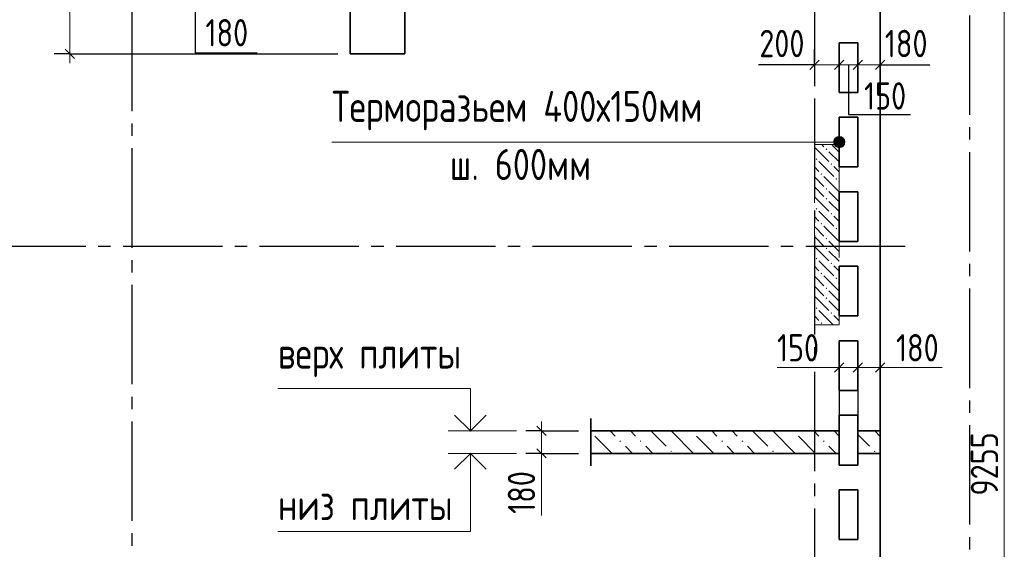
# Model space of a CAD drawing. Header units: millimetres. Extents: x 0 to 43617, y 0 to 59400.
# Tile 16 of 21: x 15421 to 23354, y 36591 to 40856. Entities that reach past the tile are written whole.
import ezdxf

# ---------------------------------------------------------------- set-up
doc = ezdxf.new("R2010")
doc.units = ezdxf.units.MM
doc.linetypes.add('______2', pattern=[270, 200, -70])
doc.linetypes.add('______5', pattern=[1100, 800, -100, 100, -100])
for name, color, linetype, lineweight in [('Standard', 7, 'Continuous', 25), ('Высотные отметки', 7, 'Continuous', 25), ('ЖБ Пилон', 180, 'Continuous', 25), ('Наложенное сечение', 7, 'Continuous', 25), ('Оси', 40, '______5', 18), ('Примечания', 7, 'Continuous', 25), ('Размерная выноска', 7, 'Continuous', 13)]:
    doc.layers.add(name, color=color, linetype=linetype, lineweight=lineweight)
doc.layers.add('ЖБ Перекрытие верхний уровень', color=7, linetype='Continuous', lineweight=25, true_color=0xe0e0ff)
doc.styles.add('GOST 2.304-81', font='txt')

msp = doc.modelspace()

# ---------------------------------------------------------------- hatches: boundary and pattern name
at = {"layer": 'ЖБ Пилон', "linetype": 'Continuous', "lineweight": 18, "transparency": 33554687}
for points in [[(21914.5, 39813.1), (21921, 39819.6), (21927.4, 39813.1), (21921, 39806.6)], [(21834.5, 39733.1), (21840.9, 39739.6), (21847.4, 39733.1), (21840.9, 39726.6)], [(21954.4, 39693.1), (21960.9, 39699.6), (21967.4, 39693.1), (21960.9, 39686.6)], [(21874.5, 39613.1), (21881, 39619.6), (21887.5, 39613.1), (21881, 39606.6)], [(21994.5, 39573.1), (22001, 39579.6), (22007.5, 39573.1), (22001, 39566.6)], [(21914.5, 39493.1), (21921, 39499.6), (21927.4, 39493.1), (21921, 39486.6)], [(21914.5, 39413.1), (21921, 39419.6), (21927.4, 39413.1), (21921, 39406.6)], [(21834.5, 39333.1), (21840.9, 39339.6), (21847.4, 39333.1), (21840.9, 39326.6)], [(21954.4, 39293.1), (21960.9, 39299.6), (21967.4, 39293.1), (21960.9, 39286.6)], [(21874.5, 39213.1), (21881, 39219.6), (21887.5, 39213.1), (21881, 39206.6)], [(21994.5, 39173.1), (22001, 39179.6), (22007.5, 39173.1), (22001, 39166.6)], [(21914.5, 39093.1), (21921, 39099.6), (21927.4, 39093.1), (21921, 39086.6)], [(21914.5, 39013.1), (21921, 39019.6), (21927.4, 39013.1), (21921, 39006.6)], [(21834.5, 38933.1), (21840.9, 38939.6), (21847.4, 38933.1), (21840.9, 38926.6)], [(21954.4, 38893.1), (21960.9, 38899.6), (21967.4, 38893.1), (21960.9, 38886.6)], [(21874.5, 38813.1), (21881, 38819.6), (21887.5, 38813.1), (21881, 38806.6)], [(21994.5, 38773.1), (22001, 38779.6), (22007.5, 38773.1), (22001, 38766.6)], [(21914.5, 38693.1), (21921, 38699.6), (21927.4, 38693.1), (21921, 38686.6)], [(21914.5, 38613.1), (21921, 38619.6), (21927.4, 38613.1), (21921, 38606.6)], [(21834.5, 38533.1), (21840.9, 38539.6), (21847.4, 38533.1), (21840.9, 38526.6)], [(21954.4, 38493.1), (21960.9, 38499.6), (21967.4, 38493.1), (21960.9, 38486.6)], [(21874.5, 38413.1), (21881, 38419.6), (21887.5, 38413.1), (21881, 38406.6)]]:
    msp.add_hatch(color=7, dxfattribs=at).paths.add_polyline_path(points, flags=16)
at = {"layer": 'Наложенное сечение', "linetype": 'Continuous', "lineweight": 13, "transparency": 33554687}
for points in [[(20833.9, 37537.6), (20827.6, 37544), (20840.3, 37544)], [(21653.9, 37537.6), (21647.6, 37544), (21660.3, 37544)], [(20259.9, 37455.6), (20253.4, 37462.1), (20259.9, 37468.6), (20266.4, 37462.1)], [(20423.9, 37455.6), (20417.4, 37462.1), (20423.9, 37468.6), (20430.5, 37462.1)], [(21079.9, 37455.6), (21073.4, 37462.1), (21079.9, 37468.6), (21086.5, 37462.1)], [(21244, 37455.6), (21237.4, 37462.1), (21244, 37468.6), (21250.5, 37462.1)], [(21900, 37455.6), (21893.4, 37462.1), (21900, 37468.6), (21906.5, 37462.1)], [(20669.9, 37373.6), (20663.4, 37380.1), (20669.9, 37386.6), (20676.4, 37380.1)], [(21489.9, 37373.6), (21483.4, 37380.1), (21489.9, 37386.6), (21496.4, 37380.1)], [(22309.9, 37373.6), (22303.4, 37380.1), (22309.9, 37386.6), (22316.4, 37380.1)]]:
    msp.add_hatch(color=7, dxfattribs=at).paths.add_polyline_path(points, flags=16)
at = {"layer": 'Примечания', "linetype": 'Continuous', "lineweight": 13, "transparency": 33554687}
for points in [[(21985.3, 39892.5), (22001.5, 39831.3), (22001.5, 39908.7)], [(22001.5, 39908.7), (22024, 39825), (22024, 39915)], [(22001.5, 39908.7), (22001.5, 39831.3), (22024, 39825)], [(22024, 39915), (22024, 39825), (22046.5, 39831.3)], [(22024, 39915), (22046.5, 39831.3), (22046.5, 39908.7)], [(22046.5, 39908.7), (22046.5, 39831.3), (22062.7, 39847.5)], [(22046.5, 39908.7), (22062.7, 39847.5), (22062.7, 39892.5)], [(21985.3, 39847.5), (21985.3, 39892.5), (21979, 39870)], [(21985.3, 39892.5), (21985.3, 39847.5), (22001.5, 39831.3)], [(22062.7, 39892.5), (22062.7, 39847.5), (22069, 39870)]]:
    msp.add_hatch(color=7, dxfattribs=at).paths.add_polyline_path(points)

# ---------------------------------------------------------------- linework, layer by layer
at = {"layer": 'Standard', "color": 7, "linetype": 'Continuous', "lineweight": 13, "transparency": 33554687}
for p, q in [((15824, 41840), (15824, 40580)), ((15824, 40580), (15824, 40505)), ((21824, 40492.8), (21749, 40492.8)), ((21824, 40492.8), (22024, 40492.8)), ((22024, 40492.8), (22174, 40492.8)), ((22174, 40492.8), (22354, 40492.8)), ((22354, 40492.8), (22429, 40492.8)), ((22024, 38054), (21949, 38054)), ((22024, 38054), (22174, 38054)), ((22174, 38054), (22354, 38054)), ((22354, 38054), (22429, 38054)), ((19624, 37544), (19624, 37619)), ((19624, 37544), (19624, 37364)), ((19624, 37364), (19624, 37289))]:
    msp.add_line(p, q, dxfattribs=at)
at = {"layer": 'Standard', "color": 7, "linetype": 'Continuous', "lineweight": 25, "transparency": 33554687}
for p, q in [((15786.5, 40617.5), (15861.5, 40542.5)), ((21786.5, 40455.3), (21861.5, 40530.3)), ((21986.5, 40455.3), (22061.5, 40530.3)), ((22136.5, 40455.3), (22211.5, 40530.3)), ((22316.5, 40455.3), (22391.5, 40530.3)), ((21986.5, 38016.5), (22061.5, 38091.5)), ((22136.5, 38016.5), (22211.5, 38091.5)), ((22316.5, 38016.5), (22391.5, 38091.5)), ((19586.5, 37581.5), (19661.5, 37506.5)), ((19586.5, 37401.5), (19661.5, 37326.5))]:
    msp.add_line(p, q, dxfattribs=at)
at = {"layer": 'Standard', "color": 251, "linetype": 'Continuous', "lineweight": -3, "true_color": 0x656565, "transparency": 33554687}
for p, q in [((21824, 40492.8), (21824, 40617.8)), ((22024, 40492.8), (22024, 40617.8)), ((22174, 40492.8), (22174, 40617.8)), ((22354, 40492.8), (22354, 40617.8)), ((15824, 40580), (15699, 40580)), ((15824, 40580), (15949, 40580)), ((15824, 40580), (17984, 40580)), ((21824, 40492.8), (21824, 40367.8)), ((22024, 40492.8), (22024, 40367.8)), ((22174, 40492.8), (22174, 40367.8)), ((22354, 40492.8), (22354, 40367.8)), ((22024, 38054), (22024, 38179)), ((22174, 38054), (22174, 38179)), ((22354, 38054), (22354, 38179)), ((22024, 38054), (22024, 37929)), ((22024, 38054), (22024, 37644)), ((22174, 38054), (22174, 37929)), ((22174, 38054), (22174, 37644)), ((22354, 38054), (22354, 37929)), ((22354, 38054), (22354, 37644)), ((19624, 37544), (19499, 37544)), ((19624, 37544), (19749, 37544)), ((19624, 37544), (19924, 37544)), ((19624, 37364), (19499, 37364)), ((19624, 37364), (19749, 37364)), ((19624, 37364), (19924, 37364))]:
    msp.add_line(p, q, dxfattribs=at)
at = {"layer": 'Standard', "color": 7, "linetype": 'Continuous', "lineweight": 13, "transparency": 33554687}
msp.add_lwpolyline([(23354, 41910), (23354, 36960.5), (23354, 36960.5), (23354, 32653)], dxfattribs=at)
at = {"layer": 'Высотные отметки', "color": 7, "linetype": 'Continuous', "lineweight": 13, "transparency": 33554687}
for p, q in [((19424, 37544), (18874, 37544)), ((19424, 37364), (18874, 37364))]:
    msp.add_line(p, q, dxfattribs=at)
for points in [[(19051.9, 37544), (19051.9, 37886.8), (17501.9, 37886.8)], [(19051.9, 37364), (19051.9, 36734.2), (17501.9, 36734.2)]]:
    msp.add_lwpolyline(points, dxfattribs=at)
at = {"layer": 'Высотные отметки', "color": 7, "linetype": 'Continuous', "lineweight": 35, "transparency": 33554687}
for points in [[(18924, 37671.9), (19051.9, 37544), (19179.9, 37671.9)], [(18924, 37236.1), (19051.9, 37364), (19179.9, 37236.1)]]:
    msp.add_lwpolyline(points, dxfattribs=at)
at = {"layer": 'ЖБ Перекрытие верхний уровень', "color": 7, "linetype": 'Continuous', "lineweight": 35, "transparency": 33554687}
for p, q in [((22354, 32653), (22354, 41910)), ((18084, 41840), (18084, 40580)), ((18524, 40580), (18524, 41840)), ((22024, 40270), (22024, 40670)), ((22024, 40670), (22174, 40670)), ((22174, 40670), (22174, 40270)), ((18084, 40580), (18524, 40580)), ((22174, 40270), (22024, 40270)), ((22024, 39670), (22024, 40070)), ((22024, 40070), (22174, 40070)), ((22174, 40070), (22174, 39670)), ((22174, 39670), (22024, 39670)), ((22024, 39470), (22174, 39470)), ((22024, 39070), (22024, 39470)), ((22174, 39470), (22174, 39070)), ((22174, 39070), (22024, 39070)), ((22024, 38470), (22024, 38870)), ((22024, 38870), (22174, 38870)), ((22174, 38870), (22174, 38470)), ((22174, 38470), (22024, 38470)), ((22024, 37870), (22024, 38270)), ((22024, 38270), (22174, 38270)), ((22174, 38270), (22174, 37870)), ((22174, 37870), (22024, 37870)), ((22024, 37270), (22024, 37670)), ((22024, 37670), (22174, 37670)), ((22174, 37670), (22174, 37270)), ((22174, 37270), (22024, 37270)), ((22024, 36670), (22024, 37070)), ((22024, 37070), (22174, 37070)), ((22174, 37070), (22174, 36670)), ((22174, 36670), (22024, 36670))]:
    msp.add_line(p, q, dxfattribs=at)
at = {"layer": 'ЖБ Пилон', "color": 253, "linetype": '______2', "lineweight": 13, "true_color": 0xa0a0a0, "transparency": 33554687}
for p, q in [((21824, 39849.8), (21824, 38399.8)), ((22024, 39849.8), (21824, 39849.8)), ((22024, 38399.8), (22024, 39849.8)), ((21824, 38399.8), (22024, 38399.8))]:
    msp.add_line(p, q, dxfattribs=at)
at = {"layer": 'ЖБ Пилон', "color": 9, "linetype": 'Continuous', "lineweight": 18, "true_color": 0xc7c7c7, "transparency": 33554687}
for p, q in [((21824, 39830.1), (21940.9, 39713.1)), ((21884.3, 39849.8), (21901, 39833.1)), ((21981, 39833.1), (21964.3, 39849.8)), ((22021, 39793.1), (21981, 39833.1)), ((21940.9, 39793.1), (22024, 39710.1)), ((21860.9, 39633.1), (21824, 39670.1)), ((21860.9, 39713.1), (21981, 39593.1)), ((21981, 39673.1), (22024, 39630.1)), ((21824, 39590.1), (21901, 39513.1)), ((21901, 39593.1), (22021, 39473.1)), ((21824, 39510.1), (21901, 39433.1)), ((22024, 39550.1), (22021, 39553.1)), ((21824, 39430.1), (21940.9, 39313.1)), ((21981, 39433.1), (21940.9, 39473.1)), ((22021, 39393.1), (21981, 39433.1)), ((21940.9, 39393.1), (22024, 39310.1)), ((21860.9, 39233.1), (21824, 39270.1)), ((21860.9, 39313.1), (21981, 39193.1)), ((21981, 39273.1), (22024, 39230.1)), ((21824, 39190.1), (21901, 39113.1)), ((21901, 39193.1), (22021, 39073.1)), ((21824, 39110.1), (21901, 39033.1)), ((22024, 39150.1), (22021, 39153.1)), ((21981, 39033.1), (21940.9, 39073.1)), ((22021, 38993.1), (21981, 39033.1)), ((21824, 39030.1), (21940.9, 38913.1)), ((21940.9, 38993.1), (22024, 38910.1)), ((21860.9, 38913.1), (21981, 38793.1)), ((21981, 38873.1), (22024, 38830.1)), ((21860.9, 38833.1), (21824, 38870.1)), ((21901, 38793.1), (22021, 38673.1)), ((21824, 38790.1), (21901, 38713.1)), ((22024, 38750.1), (22021, 38753.1)), ((21824, 38710.1), (21901, 38633.1)), ((21981, 38633.1), (21940.9, 38673.1)), ((21824, 38630.1), (21940.9, 38513.1)), ((21940.9, 38593.1), (22024, 38510.1)), ((22021, 38593.1), (21981, 38633.1)), ((21860.9, 38513.1), (21974.3, 38399.8)), ((21860.9, 38433.1), (21824, 38470.1)), ((21981, 38473.1), (22024, 38430.1))]:
    msp.add_line(p, q, dxfattribs=at)
at = {"layer": 'Наложенное сечение', "color": 7, "linetype": 'Continuous', "lineweight": 35, "transparency": 33554687}
msp.add_line((20024, 37644), (20024, 37264), dxfattribs=at)
at = {"layer": 'Наложенное сечение', "color": 7, "linetype": 'Continuous', "lineweight": 13, "transparency": 33554687}
for p, q in [((20178.1, 37544), (20218.9, 37503.1)), ((20382.9, 37503.1), (20342.1, 37544)), ((20506.1, 37544), (20628.9, 37421.1)), ((20670.1, 37544), (20850.1, 37364)), ((20998.1, 37544), (21038.9, 37503.1)), ((21202.9, 37503.1), (21162.1, 37544)), ((21326.1, 37544), (21449, 37421.1)), ((21490.1, 37544), (21670.1, 37364)), ((21818.1, 37544), (21858.9, 37503.1)), ((22022.9, 37503.1), (21982.1, 37544)), ((22310.1, 37544), (22354, 37500.1)), ((20194.1, 37364), (20054.9, 37503.1)), ((21014.1, 37364), (20874.9, 37503.1)), ((21834.1, 37364), (21694.9, 37503.1)), ((22174, 37516.1), (22269, 37421.1)), ((20024, 37370.1), (20030.1, 37364)), ((20300.9, 37421.1), (20358.1, 37364)), ((20464.9, 37421.1), (20522.1, 37364)), ((21120.9, 37421.1), (21178.1, 37364)), ((21284.9, 37421.1), (21342.1, 37364)), ((21940.9, 37421.1), (21998.1, 37364))]:
    msp.add_line(p, q, dxfattribs=at)
at = {"layer": 'Наложенное сечение', "color": 7, "linetype": 'Continuous', "lineweight": 35, "transparency": 33554687}
for points in [[(20024, 37544), (22024, 37544), (22024, 37364), (20024, 37364)], [(22174, 37544), (22354, 37544), (22354, 37364), (22174, 37364), (22174, 37544)]]:
    msp.add_lwpolyline(points, dxfattribs=at)
at = {"layer": 'Оси', "color": 8, "linetype": '______5', "lineweight": -3, "transparency": 33554687}
for p, q in [((21824, 57820), (21824, 7100)), ((16324, 57420), (16324, 7100)), ((23074, 50790), (23074, 7100)), ((22554, 39030), (4600, 39030))]:
    msp.add_line(p, q, dxfattribs=at)
at = {"layer": 'Примечания', "color": 7, "linetype": 'Continuous', "lineweight": 13, "transparency": 33554687}
for p, q in [((22024, 39915), (22024, 39915)), ((17936.3, 39870), (22024, 39870)), ((21979, 39870), (21979, 39870)), ((22024, 39825), (22024, 39825)), ((22069, 39870), (22069, 39870))]:
    msp.add_line(p, q, dxfattribs=at)
msp.add_circle((22024, 39870), 45, dxfattribs=at)
at = {"layer": 'Размерная выноска', "color": 7, "linetype": 'Continuous', "lineweight": 25, "transparency": 33554687}
for p, q in [((21824, 40492.8), (21374, 40492.8)), ((22354, 40492.8), (22754, 40492.8))]:
    msp.add_line(p, q, dxfattribs=at)
at = {"layer": 'Размерная выноска', "color": 7, "linetype": 'Continuous', "lineweight": 13, "transparency": 33554687}
for p, q in [((22024, 38054), (21524, 38054)), ((22354, 38054), (22854, 38054)), ((19624, 37364), (19624, 36864))]:
    msp.add_line(p, q, dxfattribs=at)
at = {"layer": 'Размерная выноска', "color": 7, "linetype": 'Continuous', "lineweight": 25, "transparency": 33554687}
for points in [[(16834, 40990), (16834, 40590), (17334, 40590)], [(22099, 40492.8), (22099, 40092.8), (22599, 40092.8)]]:
    msp.add_lwpolyline(points, dxfattribs=at)

# ---------------------------------------------------------------- texts
at = {"layer": 'Standard', "color": 7, "linetype": 'Continuous', "lineweight": 25, "transparency": 33554687, "char_height": 220, "attachment_point": 7, "style": 'GOST 2.304-81'}
for s, insert, width in [('180', (16917.8, 40640.8), 485.085), ('200', (21379.9, 40553.9), 531.967), ('180', (22391.5, 40553.9), 485.073), ('150', (22223.9, 40131.9), 469.509), ('150', (21522.4, 38104), 469.509), ('180', (22481.5, 38104), 485.079)]:
    msp.add_mtext(s, dxfattribs=dict(at, insert=insert, width=width))
at = {"layer": 'Standard', "color": 7, "linetype": 'Continuous', "lineweight": 25, "transparency": 33554687, "char_height": 220, "attachment_point": 7, "rotation": 90, "style": 'GOST 2.304-81'}
for s, insert, width in [('9255', (23304, 37023.6), 641.464), ('180', (19574, 36876.8), 485.085)]:
    msp.add_mtext(s, dxfattribs=dict(at, insert=insert, width=width))
at = {"layer": 'Высотные отметки', "color": 7, "linetype": 'Continuous', "lineweight": 25, "transparency": 33554687, "char_height": 250, "attachment_point": 7, "style": 'GOST 2.304-81'}
for s, insert, width in [('верх\\~плиты', (17501.9, 37978.4), 1581.781), ('низ\\~плиты', (17501.9, 36825.8), 1430.701)]:
    msp.add_mtext(s, dxfattribs=dict(at, insert=insert, width=width))
at = {"layer": 'Примечания', "color": 7, "linetype": 'Continuous', "lineweight": 25, "transparency": 33554687, "char_height": 250, "attachment_point": 7, "style": 'GOST 2.304-81'}
for s, insert, width in [('Терморазьем\\~400х150мм', (17936.3, 39965), 3189.081), ('ш.\\~600мм', (18886.3, 39565), 1279.437)]:
    msp.add_mtext(s, dxfattribs=dict(at, insert=insert, width=width))

doc.saveas('drawing.dxf')
